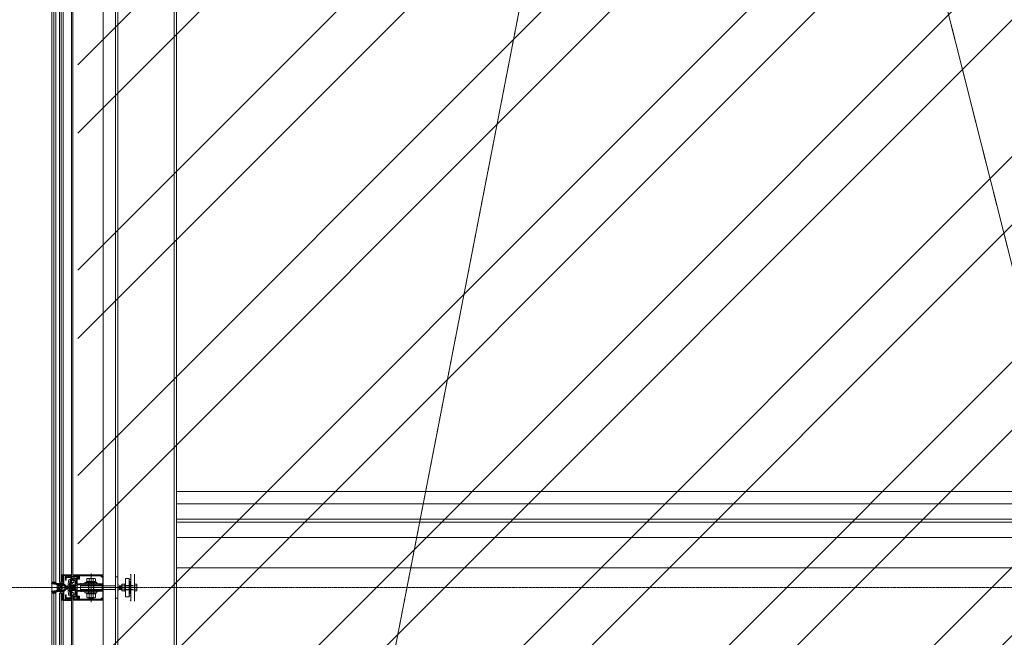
# Model space of a CAD drawing. Header units: inches. Extents: x -647532 to 3008597, y -136987 to 2557681.
# Tile 16 of 153: x 49931 to 53163, y 24399 to 26425. Entities that reach past the tile are written whole.
import ezdxf
from ezdxf import colors
from ezdxf.entities.mleader import LeaderData, LeaderLine
from ezdxf.enums import TextEntityAlignment as Align
from ezdxf.math import Vec2, Vec3

# ---------------------------------------------------------------- set-up
doc = ezdxf.new("R2010")
doc.units = ezdxf.units.IN
doc.header["$MEASUREMENT"] = 0
for name, pattern in [('a_base _85_a_base _85_WEST PTB LVL 2 - FACADE$0$DASHED', [0.75, 0.5, -0.25]), ('CENTER', [2, 1.25, -0.25, 0.25, -0.25]), ('DASHED2', [0.375, 0.25, -0.125])]:
    doc.linetypes.add(name, pattern=pattern)
for name, color, linetype, lineweight in [('ANNO-GRID', 8, 'DASHED2', 5), ('ELE', 8, 'Continuous', 5), ('FURN', 8, 'Continuous', 5), ('FURN-HATCH', 8, 'Continuous', 5), ('HAT', 8, 'Continuous', 5), ('YD-EXTERNAL 4', 8, 'Continuous', 5)]:
    doc.layers.add(name, color=color, linetype=linetype, lineweight=lineweight)
doc.layers.add('ARCH', color=8, linetype='Continuous')
doc.styles.add('ARIAL', font='arial.ttf')
doc.styles.add('GENERATED_STYLE_1', font='arial.ttf')
doc.styles.get("Standard").update_dxf_attribs({"font": 'arial.ttf'})

# ---------------------------------------------------------------- blocks, each defined once
blk = doc.blocks.new('_TagSlot')
at = {"color": 0, "linetype": 'ByBlock', "lineweight": -2, "transparency": 16777216}
for p, q in [((-4, 4), (4, 4)), ((-4, -4), (4, -4))]:
    blk.add_line(p, q, dxfattribs=at)
for centre, start, end in [((-4, 0), 90, 270), ((4, 0), 270, 90)]:
    blk.add_arc(centre, 4, start, end, dxfattribs=at)
at = {"layer": 'FURN', "color": 0, "transparency": 16777216, "style": 'ARIAL'}
blk.add_attdef('M-01', text='', height=2.5, dxfattribs=at).set_placement((0, -1.5), align=Align.CENTER)
blk = doc.blocks.new('_DotSmall')
at = {"color": 0, "linetype": 'ByBlock', "const_width": 0.5}
blk.add_lwpolyline([(-0.0625, 0, 1), (0.0625, 0, 1)], format="xyb", close=True, dxfattribs=at)
blk = doc.blocks.new('ARCH')
at = {"layer": 'HAT'}
h = blk.add_hatch(dxfattribs=at)
h.set_pattern_fill('ANSI32', color=256, scale=50)
h.set_pattern_definition([(45, (76894.55, 12639.06), (-336.7596, 336.7596), []), (45, (77119.05, 12639.06), (-336.7596, 336.7596), [])])
h.paths.add_polyline_path([(54520.606, 30779.057), (54520.606, 20892.366), (50121.851, 20892.366), (50121.851, 36450.363), (53690.606, 36450.363), (53690.606, 35062.363), (53955.606, 35062.363), (53955.606, 30779.057)])
at = {"layer": 'YD-EXTERNAL 4', "linetype": 'Continuous'}
for points in [[(50295.61, 24606.366), (50291.61, 24606.366), (50295.61, 24602.366)], [(50245.61, 24568.366), (50245.61, 24573.366), (50240.61, 24568.366)], [(50255.61, 24568.366), (50255.61, 24573.366), (50250.61, 24568.366)], [(50307.61, 24573.335), (50312.61, 24573.335), (50307.61, 24578.335)], [(50245.61, 24556.366), (50240.61, 24556.366), (50245.61, 24551.366)], [(50255.61, 24556.366), (50250.61, 24556.366), (50255.61, 24551.366)], [(50307.61, 24551.396), (50307.61, 24546.396), (50312.61, 24551.396)], [(50295.61, 24518.366), (50295.61, 24522.366), (50291.61, 24518.366)]]:
    blk.add_hatch(color=256, dxfattribs=at).paths.add_polyline_path(points)
at = {"layer": 'ANNO-GRID', "linetype": 'CENTER', "ltscale": 2}
blk.add_lwpolyline([(44334.09, 24562.363), (61496.404, 24562.363)], dxfattribs=at)
at = {"layer": 'ELE'}
blk.add_lwpolyline([(54520.606, 20892.366), (50036.85, 20892.366), (50036.85, 36450.363), (53755.606, 36450.363), (53892.246, 30924.451), (54520.606, 30940.236)], close=True, dxfattribs=at)
at = {"layer": 'YD-EXTERNAL 4', "linetype": 'a_base _85_a_base _85_WEST PTB LVL 2 - FACADE$0$DASHED'}
for p, q in [((50445.61, 20674.366), (53605.606, 36912.366)), ((50445.61, 36450.363), (54385.606, 20892.366))]:
    blk.add_line(p, q, dxfattribs=at)
at = {"layer": 'YD-EXTERNAL 4', "linetype": 'Continuous'}
for p, q in [((50073.611, 28519.866), (50073.611, 24604.366)), ((50101.61, 28520.366), (50101.61, 24604.366)), ((50105.61, 28520.866), (50105.61, 24603.866)), ((50205.61, 28520.866), (50205.61, 24603.866)), ((50253.61, 28452.366), (50253.61, 20674.366)), ((50437.61, 28452.366), (50437.61, 20674.366)), ((54255.606, 24877.215), (50445.606, 24877.215)), ((54255.606, 24837.215), (50445.606, 24837.215)), ((54255.606, 24787.215), (50445.606, 24787.215)), ((54255.606, 24777.215), (50445.606, 24777.215)), ((54255.606, 24727.215), (50445.606, 24727.215)), ((50082.11, 24604.366), (50082.161, 24604.366)), ((50099.111, 24598.116), (50084.111, 24602.116)), ((50099.111, 24602.116), (50084.111, 24598.116)), ((50100.959, 24595.842), (50101.611, 24596.04)), ((50100.959, 24595.842), (50101.611, 24596.04)), ((50100.971, 24597.885), (50101.611, 24597.691)), ((50101.611, 24597.691), (50102.769, 24597.34)), ((50101.611, 24597.691), (50102.769, 24597.34)), ((50101.611, 24596.04), (50102.769, 24596.391)), ((50105.611, 24603.866), (50205.61, 24603.866)), ((50165.61, 24609.037), (50165.61, 24514.423)), ((50251.61, 24597.366), (50245.61, 24597.366)), ((50295.61, 24518.366), (50295.61, 24606.366)), ((50307.61, 24518.366), (50307.61, 24606.366)), ((54255.606, 24627.215), (50445.606, 24627.215)), ((50036.85, 24580.366), (50042.85, 24580.366)), ((50043.61, 24580.366), (50049.61, 24580.366)), ((50061.61, 24580.366), (50073.61, 24580.366)), ((50073.61, 24580.366), (50067.61, 24586.866)), ((50073.61, 24586.866), (50067.61, 24580.366)), ((50086.897, 24563.217), (50087.269, 24566.648)), ((50088.511, 24567.763), (50090.641, 24567.763)), ((50090.641, 24567.763), (50090.641, 24556.968)), ((50091.682, 24564.461), (50090.641, 24565.469)), ((50091.682, 24564.461), (50092.203, 24565.095)), ((50091.682, 24564.461), (50114.206, 24564.461)), ((50091.682, 24564.461), (50091.682, 24560.27)), ((50092.203, 24565.095), (50092.724, 24559.622)), ((50093.049, 24564.461), (50093.117, 24565.109)), ((50093.117, 24565.109), (50093.631, 24559.622)), ((50093.956, 24564.461), (50094.024, 24565.109)), ((50094.024, 24565.109), (50094.538, 24559.622)), ((50094.641, 24569.866), (50096.141, 24571.366)), ((50094.641, 24569.866), (50096.141, 24571.366)), ((50094.641, 24565.152), (50094.641, 24569.866)), ((50094.641, 24565.366), (50095.641, 24564.366)), ((50094.863, 24564.461), (50094.931, 24565.109)), ((50094.931, 24565.109), (50095.445, 24559.622)), ((50095.641, 24560.366), (50095.641, 24564.366)), ((50095.641, 24560.366), (50095.641, 24564.366)), ((50095.771, 24564.461), (50095.838, 24565.109)), ((50095.838, 24565.109), (50096.352, 24559.622)), ((50096.635, 24564.461), (50096.702, 24565.109)), ((50096.702, 24565.109), (50097.217, 24559.622)), ((50097.542, 24564.461), (50097.61, 24565.109)), ((50097.61, 24568.366), (50097.61, 24565.366)), ((50097.61, 24565.109), (50098.124, 24559.622)), ((50098.449, 24564.461), (50098.517, 24565.109)), ((50098.517, 24565.109), (50099.031, 24559.622)), ((50107.11, 24568.366), (50098.61, 24568.366)), ((50099.356, 24564.461), (50099.424, 24565.109)), ((50099.424, 24565.109), (50099.938, 24559.622)), ((50099.61, 24563.366), (50101.61, 24563.366)), ((50099.61, 24563.366), (50101.61, 24563.366)), ((50099.967, 24587.296), (50101.611, 24588.223)), ((50099.967, 24587.296), (50101.611, 24588.223)), ((50100.264, 24564.461), (50100.331, 24565.109)), ((50100.331, 24565.109), (50100.845, 24559.622)), ((50100.735, 24586.008), (50101.611, 24586.513)), ((50100.735, 24586.008), (50101.611, 24586.513)), ((50100.959, 24594.889), (50101.611, 24594.691)), ((50100.959, 24594.889), (50101.611, 24594.691)), ((50100.959, 24592.842), (50101.611, 24593.04)), ((50100.959, 24592.842), (50101.611, 24593.04)), ((50100.959, 24591.889), (50101.611, 24591.698)), ((50100.959, 24591.889), (50101.611, 24591.698)), ((50101.171, 24564.461), (50101.238, 24565.109)), ((50101.238, 24565.109), (50101.753, 24559.622)), ((50101.61, 24563.366), (50101.61, 24565.366)), ((50101.611, 24594.691), (50102.769, 24594.34)), ((50101.611, 24593.04), (50102.769, 24593.391)), ((50101.611, 24593.04), (50102.769, 24593.391)), ((50101.611, 24591.698), (50103.402, 24591.174)), ((50101.611, 24588.223), (50103.612, 24589.351)), ((50101.611, 24586.513), (50103.861, 24587.812)), ((50109.111, 24578.953), (50101.611, 24578.953)), ((50101.611, 24578.953), (50101.661, 24578.953)), ((50102.078, 24564.461), (50102.145, 24565.109)), ((50102.145, 24565.109), (50102.66, 24559.622)), ((50102.61, 24565.366), (50102.61, 24563.366)), ((50102.61, 24563.366), (50104.61, 24563.366)), ((50102.985, 24564.461), (50103.052, 24565.109)), ((50103.052, 24565.109), (50103.567, 24559.622)), ((50103.892, 24564.461), (50103.96, 24565.109)), ((50103.96, 24565.109), (50104.474, 24559.622)), ((50104.61, 24563.366), (50104.61, 24565.366)), ((50104.611, 24585.866), (50104.611, 24587.379)), ((50104.611, 24585.866), (50108.611, 24585.866)), ((50104.799, 24564.461), (50104.867, 24565.109)), ((50104.867, 24565.109), (50105.381, 24559.622)), ((50105.61, 24565.366), (50105.61, 24563.366)), ((50105.61, 24563.366), (50106.61, 24563.366)), ((50105.706, 24564.461), (50105.774, 24565.109)), ((50105.774, 24565.109), (50106.288, 24559.622)), ((50106.614, 24564.461), (50106.681, 24565.109)), ((50106.681, 24565.109), (50107.195, 24559.622)), ((50107.111, 24593.366), (50107.111, 24591.366)), ((50107.521, 24564.461), (50107.588, 24565.109)), ((50107.588, 24565.109), (50108.103, 24559.622)), ((50114.11, 24569.366), (50108.11, 24569.366)), ((50108.428, 24564.461), (50108.495, 24565.109)), ((50108.495, 24565.109), (50109.01, 24559.622)), ((50108.611, 24595.366), (50108.611, 24594.866)), ((50108.611, 24589.366), (50108.611, 24589.866)), ((50108.611, 24585.866), (50108.611, 24586.866)), ((50109.111, 24586.866), (50109.111, 24578.953)), ((50109.335, 24564.461), (50109.402, 24565.109)), ((50109.402, 24565.109), (50109.917, 24559.622)), ((50109.611, 24595.366), (50109.611, 24594.866)), ((50109.611, 24589.366), (50109.611, 24589.866)), ((50109.611, 24585.866), (50109.611, 24586.866)), ((50110.242, 24564.461), (50110.31, 24565.109)), ((50110.31, 24565.109), (50110.824, 24559.622)), ((50111.111, 24593.366), (50111.111, 24591.366)), ((50111.149, 24564.461), (50111.217, 24565.109)), ((50111.217, 24565.109), (50111.731, 24559.622)), ((50111.311, 24564.099), (50113.848, 24564.099)), ((50112.903, 24571.366), (50113.261, 24571.008)), ((50112.903, 24571.366), (50113.261, 24571.008)), ((50113.261, 24571.008), (50113.261, 24571.008)), ((50113.261, 24571.008), (50113.261, 24571.008)), ((50113.561, 24571.365), (50113.661, 24571.365)), ((50113.61, 24572.073), (50113.965, 24571.718)), ((50113.61, 24572.073), (50113.965, 24571.718)), ((50113.611, 24571.415), (50113.611, 24571.315)), ((50113.611, 24571.415), (50113.611, 24571.315)), ((50115.669, 24562.366), (50113.848, 24564.099)), ((50115.669, 24562.366), (50114.206, 24564.461)), ((50115.61, 24589.616), (50116.61, 24589.616)), ((50115.61, 24570.866), (50115.61, 24585.866)), ((50115.61, 24585.866), (50116.61, 24585.866)), ((50116.61, 24585.866), (50116.61, 24589.616)), ((50117.626, 24592.866), (50118.611, 24592.866)), ((50119.611, 24593.866), (50118.611, 24592.866)), ((50130.61, 24568.366), (50245.61, 24568.366)), ((50130.61, 24568.366), (50130.61, 24556.366)), ((50153.004, 24592.366), (50151.754, 24591.116)), ((50151.754, 24591.116), (50151.754, 24582.366)), ((50178.217, 24592.366), (50153.004, 24592.366)), ((50156.61, 24579.866), (50156.61, 24544.866)), ((50157.61, 24579.866), (50157.61, 24544.866)), ((50158.682, 24591.116), (50158.682, 24582.366)), ((50172.539, 24591.116), (50172.539, 24582.366)), ((50173.61, 24579.866), (50173.61, 24544.866)), ((50174.61, 24579.866), (50174.61, 24544.866)), ((50178.217, 24592.366), (50179.467, 24591.116)), ((50179.467, 24591.116), (50179.467, 24582.366)), ((50202.11, 24570.366), (50205.61, 24570.366)), ((50202.11, 24570.366), (50202.11, 24554.366)), ((50205.61, 24554.366), (50205.61, 24570.366)), ((50257.61, 24567.116), (50258.86, 24568.366)), ((50257.61, 24567.116), (50257.61, 24557.616)), ((50266.11, 24568.366), (50258.86, 24568.366)), ((50260.36, 24556.366), (50260.36, 24568.366)), ((50262.11, 24556.366), (50262.11, 24568.366)), ((50263.86, 24556.366), (50263.86, 24568.366)), ((50267.36, 24573.335), (50266.11, 24572.085)), ((50266.11, 24552.646), (50266.11, 24572.085)), ((50267.36, 24573.335), (50274.86, 24573.335)), ((50267.36, 24567.85), (50274.86, 24567.85)), ((50274.86, 24573.335), (50276.11, 24572.085)), ((50305.11, 24569.366), (50276.11, 24569.366)), ((50305.11, 24568.366), (50276.11, 24568.366)), ((50295.61, 24535.366), (50290.61, 24589.366)), ((50295.61, 24589.366), (50290.61, 24535.366)), ((50314.36, 24573.335), (50307.61, 24573.335)), ((50314.36, 24567.85), (50307.61, 24567.85)), ((50314.36, 24573.335), (50315.61, 24572.085)), ((50315.61, 24552.646), (50315.61, 24572.085)), ((49984.049, 24562.366), (50245.61, 24562.366)), ((50073.61, 24537.866), (50067.61, 24544.366)), ((50073.61, 24544.366), (50067.61, 24537.866)), ((50086.897, 24563.217), (50088.761, 24563.217)), ((50087.269, 24558.084), (50086.897, 24561.515)), ((50086.897, 24561.515), (50088.761, 24561.515)), ((50088.511, 24556.968), (50090.641, 24556.968)), ((50088.761, 24563.217), (50088.761, 24561.515)), ((50091.682, 24560.27), (50090.641, 24559.263)), ((50091.682, 24560.27), (50114.206, 24560.27)), ((50092.724, 24559.622), (50092.79, 24560.27)), ((50093.631, 24559.622), (50093.697, 24560.27)), ((50094.538, 24559.622), (50094.604, 24560.27)), ((50094.641, 24559.366), (50095.641, 24560.366)), ((50094.641, 24559.366), (50095.641, 24560.366)), ((50094.641, 24554.866), (50094.641, 24559.366)), ((50094.641, 24554.866), (50096.141, 24553.366)), ((50094.641, 24554.866), (50096.141, 24553.366)), ((50095.445, 24559.622), (50095.511, 24560.27)), ((50096.352, 24559.622), (50096.418, 24560.27)), ((50097.217, 24559.622), (50097.283, 24560.27)), ((50097.61, 24559.366), (50097.61, 24556.366)), ((50098.124, 24559.622), (50098.19, 24560.27)), ((50098.61, 24556.366), (50107.11, 24556.366)), ((50099.031, 24559.622), (50099.097, 24560.27)), ((50101.61, 24561.366), (50099.61, 24561.366)), ((50099.938, 24559.622), (50100.004, 24560.27)), ((50099.967, 24537.435), (50101.611, 24536.509)), ((50099.967, 24537.435), (50101.611, 24536.509)), ((50100.735, 24538.724), (50101.611, 24538.218)), ((50100.735, 24538.724), (50101.611, 24538.218)), ((50100.845, 24559.622), (50100.911, 24560.27)), ((50100.959, 24532.842), (50101.611, 24533.033)), ((50100.959, 24532.842), (50101.611, 24533.033)), ((50100.959, 24531.889), (50101.611, 24531.691)), ((50100.959, 24531.889), (50101.611, 24531.691)), ((50101.61, 24559.366), (50101.61, 24561.366)), ((50109.111, 24545.778), (50101.611, 24545.778)), ((50101.611, 24538.218), (50103.861, 24536.919)), ((50101.611, 24538.218), (50103.861, 24536.919)), ((50101.611, 24536.509), (50103.612, 24535.38)), ((50101.611, 24533.033), (50103.402, 24533.557)), ((50101.611, 24531.691), (50102.769, 24531.34)), ((50101.611, 24531.691), (50102.769, 24531.34)), ((50101.753, 24559.622), (50101.818, 24560.27)), ((50104.61, 24561.366), (50102.61, 24561.366)), ((50102.61, 24561.366), (50102.61, 24559.366)), ((50102.66, 24559.622), (50102.725, 24560.27)), ((50103.567, 24559.622), (50103.633, 24560.27)), ((50104.474, 24559.622), (50104.54, 24560.27)), ((50104.61, 24559.366), (50104.61, 24561.366)), ((50104.611, 24538.866), (50108.611, 24538.866)), ((50104.611, 24538.866), (50104.611, 24537.352)), ((50105.381, 24559.622), (50105.447, 24560.27)), ((50105.61, 24561.366), (50105.61, 24559.366)), ((50106.61, 24561.366), (50105.61, 24561.366)), ((50106.288, 24559.622), (50106.354, 24560.27)), ((50107.111, 24531.366), (50107.111, 24533.366)), ((50107.195, 24559.622), (50107.261, 24560.27)), ((50108.103, 24559.622), (50108.168, 24560.27)), ((50108.11, 24555.366), (50114.11, 24555.366)), ((50108.611, 24538.866), (50108.611, 24537.866)), ((50108.611, 24534.866), (50108.611, 24535.366)), ((50109.01, 24559.622), (50109.075, 24560.27)), ((50109.111, 24537.866), (50109.111, 24545.778)), ((50109.611, 24538.866), (50109.611, 24537.866)), ((50109.917, 24559.622), (50109.983, 24560.27)), ((50110.824, 24559.622), (50110.89, 24560.27)), ((50111.636, 24560.632), (50114.454, 24560.632)), ((50111.731, 24559.622), (50111.797, 24560.27)), ((50112.903, 24553.366), (50113.261, 24553.723)), ((50112.903, 24553.366), (50113.261, 24553.723)), ((50113.261, 24553.723), (50113.261, 24553.723)), ((50113.261, 24553.723), (50113.261, 24553.723)), ((50113.561, 24553.366), (50113.661, 24553.366)), ((50113.61, 24552.658), (50113.965, 24553.014)), ((50113.61, 24552.658), (50113.965, 24553.014)), ((50113.611, 24553.316), (50113.611, 24553.416)), ((50113.611, 24553.316), (50113.611, 24553.416)), ((50115.669, 24562.366), (50114.206, 24560.27)), ((50130.61, 24556.366), (50245.61, 24556.366)), ((50153.004, 24542.366), (50151.754, 24541.116)), ((50151.754, 24530.616), (50151.754, 24541.116)), ((50158.682, 24530.616), (50158.682, 24541.116)), ((50172.539, 24530.616), (50172.539, 24541.116)), ((50178.217, 24542.366), (50179.467, 24541.116)), ((50179.467, 24530.616), (50179.467, 24541.116)), ((50202.11, 24554.366), (50205.61, 24554.366)), ((50258.86, 24556.366), (50257.61, 24557.616)), ((50266.11, 24556.366), (50258.86, 24556.366)), ((50316.162, 24562.366), (50258.911, 24562.366)), ((50267.36, 24551.396), (50266.11, 24552.646)), ((50267.36, 24556.881), (50274.86, 24556.881)), ((50267.36, 24551.396), (50274.86, 24551.396)), ((50274.86, 24551.396), (50276.11, 24552.646)), ((50305.11, 24556.366), (50276.11, 24556.366)), ((50305.11, 24555.366), (50276.11, 24555.366)), ((50314.36, 24556.881), (50307.61, 24556.881)), ((50314.36, 24551.396), (50307.61, 24551.396)), ((50314.36, 24551.396), (50315.61, 24552.646)), ((50073.611, 24519.866), (50073.611, 20674.366)), ((50099.111, 24526.616), (50084.111, 24522.616)), ((50099.111, 24522.616), (50084.111, 24526.616)), ((50100.959, 24529.842), (50101.611, 24530.04)), ((50100.959, 24529.842), (50101.611, 24530.04)), ((50100.959, 24528.889), (50101.611, 24528.691)), ((50100.959, 24528.889), (50101.611, 24528.691)), ((50100.971, 24526.846), (50101.611, 24527.04)), ((50100.971, 24526.846), (50101.611, 24527.04)), ((50101.61, 24520.366), (50101.61, 20674.366)), ((50101.611, 24530.04), (50102.769, 24530.391)), ((50101.611, 24530.04), (50102.769, 24530.391)), ((50101.611, 24528.691), (50102.769, 24528.34)), ((50101.611, 24528.691), (50102.769, 24528.34)), ((50101.611, 24527.04), (50102.769, 24527.391)), ((50105.61, 24520.866), (50105.61, 20674.366)), ((50105.61, 24520.866), (50205.61, 24520.866)), ((50108.611, 24529.366), (50108.611, 24529.866)), ((50109.611, 24529.366), (50109.611, 24529.866)), ((50153.004, 24529.366), (50151.754, 24530.616)), ((50178.217, 24529.366), (50153.004, 24529.366)), ((50157.61, 24529.366), (50157.61, 24528.616)), ((50173.61, 24528.866), (50157.61, 24528.866)), ((50158.86, 24527.366), (50157.61, 24528.616)), ((50172.36, 24527.366), (50158.86, 24527.366)), ((50173.61, 24528.616), (50172.36, 24527.366)), ((50173.61, 24529.366), (50173.61, 24528.616)), ((50178.217, 24529.366), (50179.467, 24530.616)), ((50200.317, 24523.908), (50200.367, 24523.908)), ((50205.61, 24520.866), (50205.61, 20674.366)), ((50251.61, 24527.366), (50245.61, 24527.366))]:
    blk.add_line(p, q, dxfattribs=at)
at = {"layer": 'YD-EXTERNAL 4', "linetype": 'Continuous', "flags": 128}
for points in [[(50036.85, 24580.366), (50036.85, 28544.366), (50042.85, 28544.366), (50042.85, 24580.366)], [(50043.61, 24580.366), (50043.61, 28544.366), (50049.61, 28544.366), (50049.61, 24580.366)], [(50061.61, 24580.366), (50061.61, 28544.366), (50073.61, 28544.366)], [(50067.61, 28544.366), (50067.61, 24580.366)], [(50245.61, 20674.366), (50245.61, 28450.366), (50445.61, 28450.366), (50445.61, 20674.366)], [(50101.11, 24598.866), (50101.611, 24598.866)], [(50073.61, 24586.866), (50067.61, 24586.866)], [(50096.141, 24571.366), (50112.903, 24571.366)], [(50180.61, 24579.366), (50180.61, 24582.366), (50150.61, 24582.366), (50150.61, 24579.366)], [(50278.61, 24550.366), (50276.11, 24550.366), (50276.11, 24574.366), (50278.61, 24574.366)], [(50295.61, 24589.366), (50290.61, 24589.366)], [(50036.85, 20674.366), (50036.85, 24544.366), (50042.85, 24544.366), (50042.85, 20674.366)], [(50043.61, 20674.366), (50043.61, 24544.366), (50049.61, 24544.366), (50049.61, 20674.366)], [(50061.61, 20674.366), (50061.61, 24544.366), (50073.61, 24544.366)], [(50067.61, 24544.366), (50067.61, 20674.366)], [(50073.61, 24537.866), (50067.61, 24537.866)], [(50112.903, 24553.366), (50096.141, 24553.366)], [(50180.61, 24545.366), (50180.61, 24542.366), (50150.61, 24542.366), (50150.61, 24545.366)], [(50290.61, 24535.366), (50295.61, 24535.366)], [(50101.11, 24525.866), (50101.611, 24525.866)]]:
    blk.add_lwpolyline(points, dxfattribs=at)
for points in [[(50073.61, 24580.366), (50073.61, 24590.866), (50074.11, 24591.366), (50073.61, 24591.866), (50073.61, 24604.366), (50101.61, 24604.366), (50101.61, 24578.366), (50097.61, 24578.366), (50097.61, 24580.366), (50098.61, 24580.366), (50098.61, 24594.866, 0.41421356), (50097.61, 24595.866), (50084.61, 24595.866, 0.41421356), (50083.61, 24594.866), (50083.61, 24586.666, -0.41421356), (50083.31, 24586.366), (50081.91, 24586.366, -0.41421356), (50081.61, 24586.666), (50081.61, 24602.066, 0.41421356), (50081.31, 24602.366), (50076.41, 24602.366, 0.41421356), (50076.11, 24602.066), (50076.11, 24575.366, -0.41421356), (50073.11, 24572.366), (50051.3, 24572.366), (50035.85, 24574.366), (50035.85, 24575.366), (50048.801, 24575.366, 0.41421356), (50049.301, 24575.866), (50049.301, 24576.466, -0.41421356), (50049.601, 24576.766), (50051.605, 24576.766, -0.89011384), (50051.301, 24575.566), (50050.801, 24575.566, 0.41421356), (50050.501, 24575.266), (50050.501, 24574.666, 0.41421356), (50050.801, 24574.366), (50065.751, 24574.366, 0.41421356), (50066.051, 24574.666), (50066.051, 24575.266, 0.41421356), (50065.751, 24575.566), (50065.101, 24575.566, -0.91818201), (50065.101, 24576.766), (50066.951, 24576.766, -0.41421356), (50067.251, 24576.466), (50067.251, 24575.866, 0.41421356), (50067.751, 24575.366), (50073.61, 24575.366), (50073.61, 24579.366), (50072.61, 24579.366), (50072.61, 24580.366)], [(50097.61, 24568.366), (50114.61, 24568.366, 0.41421356), (50116.61, 24570.366), (50116.61, 24589.566, 0.41421356), (50116.31, 24589.866), (50115.611, 24589.866, -1.93195375), (50117.496, 24592.532, 0.31783724), (50118.439, 24591.866), (50122.61, 24591.866, 0.41421356), (50123.11, 24592.366), (50123.11, 24598.716, 0.41421356), (50122.81, 24599.016), (50121.11, 24599.016), (50121.11, 24600.016), (50123.61, 24600.016, -0.41421356), (50124.61, 24599.016), (50124.61, 24594.518, 0.1316525), (50124.677, 24594.268), (50125.682, 24592.528, -0.41421356), (50125.499, 24591.845), (50124.85, 24591.471, 0.29898201), (50124.604, 24590.98, -0.44827957), (50123.61, 24589.866), (50120.61, 24589.866, 0.41421356), (50119.61, 24588.866), (50119.61, 24576.366, 0.41421356), (50121.61, 24574.366), (50129.61, 24574.366), (50130.61, 24575.366), (50131.61, 24574.366), (50132.61, 24575.366), (50133.61, 24574.366), (50134.61, 24575.366), (50135.61, 24574.366), (50136.61, 24575.366), (50137.61, 24574.366), (50138.61, 24575.366), (50139.61, 24574.366), (50140.61, 24575.366), (50141.61, 24574.366), (50142.61, 24575.366), (50143.61, 24574.366), (50144.61, 24575.366), (50145.61, 24574.366), (50146.61, 24575.366)], [(50101.111, 24598.866, 0.86796396), (50100.971, 24597.885)], [(50101.611, 24598.866), (50108.611, 24598.866), (50108.611, 24597.866, 1), (50109.611, 24597.866), (50109.611, 24598.866), (50120.611, 24598.866), (50120.611, 24597.366), (50119.611, 24596.366), (50119.611, 24593.866)], [(50182.61, 24575.366), (50183.61, 24574.366), (50184.61, 24575.366), (50185.61, 24574.366), (50186.61, 24575.366), (50187.61, 24574.366), (50188.61, 24575.366), (50189.61, 24574.366), (50190.61, 24575.366), (50191.61, 24574.366), (50203.11, 24574.366, 0.41421356), (50204.11, 24575.366), (50204.11, 24598.016, 0.41421356), (50203.61, 24598.516), (50200.356, 24598.516, -1), (50200.356, 24600.016), (50204.11, 24600.016), (50204.11, 24602.366), (50205.61, 24602.366), (50205.61, 24522.366), (50204.11, 24522.366), (50204.11, 24524.716), (50200.356, 24524.716, -1), (50200.356, 24526.216), (50203.61, 24526.216, 0.41421356), (50204.11, 24526.716), (50204.11, 24549.366, 0.41421356), (50203.11, 24550.366), (50191.61, 24550.366), (50190.61, 24549.366), (50189.61, 24550.366), (50188.61, 24549.366), (50187.61, 24550.366), (50186.61, 24549.366), (50185.61, 24550.366), (50184.61, 24549.366), (50183.61, 24550.366), (50182.61, 24549.366)], [(50044.711, 24580.366, 1), (50044.711, 24575.366)], [(50047.211, 24575.366, 1), (50047.211, 24580.366)], [(50089.141, 24562.366), (50088.641, 24562.866), (50088.641, 24564.866, 0.41421356), (50087.641, 24565.866), (50083.841, 24565.866), (50083.841, 24564.366), (50083.641, 24564.366, -0.41421356), (50082.641, 24565.366), (50082.641, 24567.366), (50090.141, 24567.366, 0.41421356), (50090.641, 24567.866), (50090.641, 24570.866), (50091.483, 24586.032, -0.39805027), (50094.478, 24588.866), (50096.641, 24588.866, -1), (50096.641, 24584.866), (50095.897, 24584.866, 0.39805027), (50095.398, 24584.393), (50094.645, 24570.838, 0.01387552), (50094.641, 24570.671), (50094.641, 24553.366), (50090.641, 24553.366), (50090.641, 24556.866, 0.41421356)], [(50089.141, 24562.366), (50088.641, 24561.866), (50088.641, 24559.866, -0.41421356), (50087.641, 24558.866), (50083.841, 24558.866), (50083.841, 24560.366), (50083.641, 24560.366, 0.41421356), (50082.641, 24559.366), (50082.641, 24557.366), (50090.141, 24557.366, -0.41421356), (50090.641, 24556.866), (50090.641, 24553.866), (50091.483, 24538.699, 0.39805027), (50094.478, 24535.866), (50096.641, 24535.866, 1), (50096.641, 24539.866), (50095.897, 24539.866, -0.39805027), (50095.398, 24540.338), (50094.645, 24553.893, -0.01387552), (50094.641, 24554.06), (50094.641, 24571.366), (50090.641, 24571.366), (50090.641, 24567.866, -0.41421356)], [(50097.61, 24558.616, -0.41421356), (50098.11, 24559.116), (50099.51, 24559.116), (50099.886, 24559.766), (50101.022, 24559.766), (50101.31, 24559.266), (50101.599, 24559.766), (50102.822, 24559.766), (50103.11, 24559.266), (50103.399, 24559.766), (50104.622, 24559.766), (50104.91, 24559.266), (50105.199, 24559.766), (50106.422, 24559.766), (50106.71, 24559.266), (50106.999, 24559.766), (50108.222, 24559.766), (50108.51, 24559.266), (50108.799, 24559.766), (50110.022, 24559.766), (50110.31, 24559.266), (50110.599, 24559.766), (50111.822, 24559.766), (50112.11, 24559.266), (50112.399, 24559.766), (50113.622, 24559.766), (50113.91, 24559.266), (50114.203, 24559.773, 0.96355942), (50114.011, 24564.966), (50113.299, 24564.966), (50113.01, 24565.466), (50112.722, 24564.966), (50111.499, 24564.966), (50111.21, 24565.466), (50110.922, 24564.966), (50109.699, 24564.966), (50109.41, 24565.466), (50109.122, 24564.966), (50107.899, 24564.966), (50107.61, 24565.466), (50107.322, 24564.966), (50106.099, 24564.966), (50105.81, 24565.466), (50105.522, 24564.966), (50104.299, 24564.966), (50104.01, 24565.466), (50103.722, 24564.966), (50102.499, 24564.966), (50102.21, 24565.466), (50101.922, 24564.966), (50100.699, 24564.966), (50100.41, 24565.466), (50100.122, 24564.966), (50098.986, 24564.966), (50098.61, 24565.616), (50098.11, 24565.616, -0.41421356), (50097.61, 24566.116)], [(50109.611, 24585.866), (50111.611, 24585.866, -0.41421356), (50113.61, 24583.866), (50113.61, 24572.073)], [(50073.61, 24544.366), (50073.61, 24533.866), (50074.11, 24533.366), (50073.61, 24532.866), (50073.61, 24520.366), (50101.61, 24520.366), (50101.61, 24546.366), (50097.61, 24546.366), (50097.61, 24544.366), (50098.61, 24544.366), (50098.61, 24529.866, -0.41421356), (50097.61, 24528.866), (50084.61, 24528.866, -0.41421356), (50083.61, 24529.866), (50083.61, 24538.066, 0.41421356), (50083.31, 24538.366), (50081.91, 24538.366, 0.41421356), (50081.61, 24538.066), (50081.61, 24522.666, -0.41421356), (50081.31, 24522.366), (50076.41, 24522.366, -0.41421356), (50076.11, 24522.666), (50076.11, 24549.366, 0.41421356), (50073.11, 24552.366), (50051.3, 24552.366), (50035.85, 24550.366), (50035.85, 24549.366), (50048.801, 24549.366, -0.41421356), (50049.301, 24548.866), (50049.301, 24548.266, 0.41421356), (50049.601, 24547.966), (50051.605, 24547.966, 0.89011384), (50051.301, 24549.166), (50050.801, 24549.166, -0.41421356), (50050.501, 24549.466), (50050.501, 24550.066, -0.41421356), (50050.801, 24550.366), (50065.751, 24550.366, -0.41421356), (50066.051, 24550.066), (50066.051, 24549.466, -0.41421356), (50065.751, 24549.166), (50065.101, 24549.166, 0.91818201), (50065.101, 24547.966), (50066.951, 24547.966, 0.41421356), (50067.251, 24548.266), (50067.251, 24548.866, -0.41421356), (50067.751, 24549.366), (50073.61, 24549.366), (50073.61, 24545.366), (50072.61, 24545.366), (50072.61, 24544.366)], [(50044.711, 24544.366, -1), (50044.711, 24549.366)], [(50047.211, 24549.366, -1), (50047.211, 24544.366)], [(50146.61, 24549.366), (50145.61, 24550.366), (50144.61, 24549.366), (50143.61, 24550.366), (50142.61, 24549.366), (50141.61, 24550.366), (50140.61, 24549.366), (50139.61, 24550.366), (50138.61, 24549.366), (50137.61, 24550.366), (50136.61, 24549.366), (50135.61, 24550.366), (50134.61, 24549.366), (50133.61, 24550.366), (50132.61, 24549.366), (50131.61, 24550.366), (50130.61, 24549.366), (50129.61, 24550.366), (50121.61, 24550.366, 0.41421356), (50119.61, 24548.366), (50119.61, 24535.866, 0.41421356), (50120.61, 24534.866), (50123.61, 24534.866, -0.44827957), (50124.604, 24533.751, 0.29898201), (50124.85, 24533.261), (50125.499, 24532.886, -0.41421356), (50125.682, 24532.203), (50124.677, 24530.463, 0.1316525), (50124.61, 24530.213), (50124.61, 24525.716, -0.41421356), (50123.61, 24524.716), (50121.11, 24524.716), (50121.11, 24525.716), (50122.81, 24525.716, 0.41421356), (50123.11, 24526.016), (50123.11, 24532.366, 0.41421356), (50122.61, 24532.866), (50118.439, 24532.866, 0.31783724), (50117.496, 24532.199, -1.93195375), (50115.611, 24534.866), (50116.31, 24534.866, 0.41421356), (50116.61, 24535.166), (50116.61, 24554.366, 0.41421356), (50114.61, 24556.366), (50097.61, 24556.366)], [(50101.611, 24525.866), (50108.611, 24525.866), (50108.611, 24526.866, -1), (50109.611, 24526.866), (50109.611, 24525.866), (50120.611, 24525.866), (50120.611, 24527.366), (50119.611, 24528.366), (50119.611, 24530.866), (50118.611, 24531.866), (50117.626, 24531.866, -1.7968705), (50115.61, 24535.116), (50116.61, 24535.116), (50116.61, 24538.866), (50115.61, 24538.866), (50115.61, 24553.866)], [(50109.611, 24538.866), (50111.611, 24538.866, 0.41421356), (50113.61, 24540.866), (50113.61, 24552.658)], [(50109.611, 24529.866, 0.41421356), (50111.111, 24531.366), (50111.111, 24533.366, 0.41421356), (50109.611, 24534.866), (50109.611, 24535.366)], [(50101.111, 24525.866, -0.86796396), (50100.971, 24526.846)]]:
    blk.add_lwpolyline(points, format="xyb", dxfattribs=at)
for points in [[(50099.61, 24602.366), (50083.61, 24602.366), (50083.61, 24597.866), (50099.61, 24597.866)], [(50084.111, 24602.116), (50099.111, 24602.116), (50099.111, 24598.116), (50084.111, 24598.116)], [(50065.777, 24574.566), (50065.777, 24575.566), (50050.827, 24575.566), (50050.827, 24574.566)], [(50184.61, 24579.366), (50184.61, 24575.366), (50182.61, 24575.366), (50181.61, 24574.366), (50180.61, 24575.366), (50179.61, 24574.366), (50178.61, 24575.366), (50177.61, 24574.366), (50176.61, 24575.366), (50175.61, 24574.366), (50174.61, 24575.366), (50173.61, 24574.366), (50172.61, 24575.366), (50171.61, 24574.366), (50170.61, 24575.366), (50169.61, 24574.366), (50168.61, 24575.366), (50167.61, 24574.366), (50166.61, 24575.366), (50165.61, 24574.366), (50164.61, 24575.366), (50163.61, 24574.366), (50162.61, 24575.366), (50161.61, 24574.366), (50160.61, 24575.366), (50159.61, 24574.366), (50158.61, 24575.366), (50157.61, 24574.366), (50156.61, 24575.366), (50155.61, 24574.366), (50154.61, 24575.366), (50153.61, 24574.366), (50152.61, 24575.366), (50151.61, 24574.366), (50150.61, 24575.366), (50149.61, 24574.366), (50148.61, 24575.366), (50147.61, 24574.366), (50146.61, 24575.366), (50144.61, 24575.366), (50144.61, 24579.366)], [(50290.61, 24592.366), (50290.61, 24532.366), (50278.61, 24532.366), (50278.61, 24592.366)], [(50065.777, 24550.166), (50065.777, 24549.166), (50050.827, 24549.166), (50050.827, 24550.166)], [(50184.61, 24545.366), (50184.61, 24549.366), (50182.61, 24549.366), (50181.61, 24550.366), (50180.61, 24549.366), (50179.61, 24550.366), (50178.61, 24549.366), (50177.61, 24550.366), (50176.61, 24549.366), (50175.61, 24550.366), (50174.61, 24549.366), (50173.61, 24550.366), (50172.61, 24549.366), (50171.61, 24550.366), (50170.61, 24549.366), (50169.61, 24550.366), (50168.61, 24549.366), (50167.61, 24550.366), (50166.61, 24549.366), (50165.61, 24550.366), (50164.61, 24549.366), (50163.61, 24550.366), (50162.61, 24549.366), (50161.61, 24550.366), (50160.61, 24549.366), (50159.61, 24550.366), (50158.61, 24549.366), (50157.61, 24550.366), (50156.61, 24549.366), (50155.61, 24550.366), (50154.61, 24549.366), (50153.61, 24550.366), (50152.61, 24549.366), (50151.61, 24550.366), (50150.61, 24549.366), (50149.61, 24550.366), (50148.61, 24549.366), (50147.61, 24550.366), (50146.61, 24549.366), (50144.61, 24549.366), (50144.61, 24545.366)], [(50099.61, 24522.366), (50083.61, 24522.366), (50083.61, 24526.866), (50099.61, 24526.866)], [(50084.111, 24522.616), (50099.111, 24522.616), (50099.111, 24526.616), (50084.111, 24526.616)]]:
    blk.add_lwpolyline(points, close=True, dxfattribs=at)
for points in [[(50198.106, 24600.066, 0.41421356), (50197.606, 24600.566), (50127.611, 24600.566, 0.41421356), (50127.311, 24600.266), (50127.311, 24590.166, -0.41421357), (50127.011, 24589.866), (50126.072, 24589.866, -0.26794918), (50125.812, 24590.016), (50125.177, 24591.116, -0.41421357), (50125.36, 24591.799), (50125.861, 24592.088, 0.2679492), (50126.111, 24592.521), (50126.111, 24600.266, 0.41421356), (50125.811, 24600.566), (50105.611, 24600.566), (50105.611, 24602.366), (50203.61, 24602.366), (50203.61, 24600.766), (50200.317, 24600.223, 0.86286965), (50200.606, 24598.266, -1), (50200.606, 24596.766, -0.41421356), (50198.106, 24599.266)], [(50085.295, 24561.366), (50082.144, 24560.812, 0.52056705), (50081.798, 24560.069), (50082.415, 24559), (50082.415, 24555.866), (50077.415, 24550.866), (50076.915, 24550.866), (50078.359, 24553.366), (50079.331, 24554.338, 1), (50078.977, 24554.691), (50077.652, 24553.366), (50073.266, 24553.366), (50072.256, 24551.616, -0.57735027), (50067.926, 24551.616), (50066.915, 24553.366), (50064.415, 24550.866), (50063.915, 24550.866), (50065.359, 24553.366), (50061.715, 24553.366), (50059.215, 24550.866), (50058.915, 24550.866), (50060.07, 24552.866), (50055.917, 24552.866), (50055.917, 24549.866), (50055.417, 24549.866), (50054.417, 24554.866), (50054.417, 24560.966), (50055.817, 24562.366), (50054.417, 24563.766), (50054.417, 24569.866), (50055.417, 24574.866), (50055.917, 24574.866), (50055.917, 24571.866), (50060.07, 24571.866), (50058.915, 24573.866), (50059.215, 24573.866), (50061.715, 24571.366), (50065.359, 24571.366), (50063.915, 24573.866), (50064.415, 24573.866), (50066.915, 24571.366), (50067.926, 24573.116, -0.57735027), (50072.256, 24573.116), (50073.266, 24571.366), (50077.652, 24571.366), (50078.977, 24570.04, 1), (50079.331, 24570.393), (50078.359, 24571.366), (50076.915, 24573.866), (50077.415, 24573.866), (50082.415, 24568.866), (50082.415, 24565.732), (50081.798, 24564.662, 0.52056705), (50082.144, 24563.92), (50085.295, 24563.366), (50084.015, 24565.566), (50084.625, 24565.566), (50087.472, 24562.719, -0.41421356), (50087.472, 24562.012), (50084.625, 24559.166), (50084.015, 24559.166)], [(50056.09, 24569.116), (50058.688, 24564.616, 0.26794919), (50060.853, 24563.366), (50061.43, 24563.366, 0.57735027), (50062.729, 24565.616), (50061.43, 24567.866, 0.26794919), (50057.966, 24569.866), (50056.523, 24569.866, 0.57735027)], [(50064.866, 24564.616, 0.26794919), (50067.031, 24563.366), (50069.34, 24563.366, 0.57735027), (50069.773, 24564.116), (50067.464, 24568.116, 0.26794919), (50065.299, 24569.366), (50062.989, 24569.366, 0.57735027), (50062.556, 24568.616)], [(50069.225, 24572.366), (50068.416, 24570.966, 0.26794919), (50068.416, 24568.466), (50070.639, 24564.616, 0.26794919), (50072.804, 24563.366), (50076.101, 24563.366, 0.99462506), (50076.725, 24569.366), (50074.132, 24569.366, -0.26794919), (50071.967, 24570.616), (50070.957, 24572.366, 0.57735027)], [(50119.61, 24554.366), (50119.61, 24570.366, -0.41421356), (50120.61, 24571.366), (50201.61, 24571.366, -0.41421356), (50202.61, 24570.366), (50202.61, 24554.366, -0.41421356), (50201.61, 24553.366), (50120.61, 24553.366, -0.41421356)], [(50056.09, 24555.616), (50058.688, 24560.116, -0.26794919), (50060.853, 24561.366), (50061.43, 24561.366, -0.57735027), (50062.729, 24559.116), (50061.43, 24556.866, -0.26794919), (50057.966, 24554.866), (50056.523, 24554.866, -0.57735027)], [(50064.462, 24560.116, -0.26794919), (50066.627, 24561.366), (50068.936, 24561.366, -0.57735027), (50069.369, 24560.616), (50067.06, 24556.616, -0.26794919), (50064.895, 24555.366), (50062.585, 24555.366, -0.57735027), (50062.152, 24556.116)], [(50068.214, 24554.116), (50069.225, 24552.366, 0.57735027), (50070.957, 24552.366), (50071.967, 24554.116, -0.26794919), (50074.132, 24555.366), (50076.725, 24555.366, 0.99462506), (50076.101, 24561.366), (50072.4, 24561.366, 0.26794919), (50070.235, 24560.116), (50068.214, 24556.616, 0.26794919)], [(50198.106, 24524.666, -0.41421356), (50197.606, 24524.166), (50127.611, 24524.166, -0.41421356), (50127.311, 24524.466), (50127.311, 24534.566, 0.41421357), (50127.011, 24534.866), (50126.072, 24534.866, 0.26794918), (50125.812, 24534.716), (50125.177, 24533.616, 0.41421357), (50125.36, 24532.933), (50125.861, 24532.643, -0.2679492), (50126.111, 24532.21), (50126.111, 24524.466, -0.41421356), (50125.811, 24524.166), (50105.611, 24524.166), (50105.611, 24522.366), (50203.61, 24522.366), (50203.61, 24523.966), (50200.317, 24524.508, -0.86286965), (50200.606, 24526.466, 1), (50200.606, 24527.966, 0.41421356), (50198.106, 24525.466)]]:
    blk.add_lwpolyline(points, format="xyb", close=True, dxfattribs=at)
at = {"layer": 'YD-EXTERNAL 4', "linetype": 'Continuous'}
for centre in [(50042.881, 24577.719), (50044.149, 24579.472), (50044.995, 24577.054), (50046.264, 24578.717), (50047.17, 24576.207), (50047.985, 24578.898), (50042.881, 24547.012), (50044.149, 24545.259), (50044.995, 24547.677), (50046.264, 24546.015), (50047.17, 24548.524), (50047.985, 24545.833)]:
    blk.add_circle(centre, 0.453, dxfattribs=at)
for centre, radius, start, end in [((50070.61, 24614.27), 10.349, 253.148259, 286.851741), ((50070.61, 24612.77), 10.349, 253.148259, 286.851741), ((50070.61, 24611.27), 10.349, 253.148259, 286.851741), ((50070.61, 24609.77), 10.349, 253.148259, 286.851741), ((50070.61, 24608.27), 10.349, 253.148259, 286.851741), ((50070.61, 24606.77), 10.349, 253.148259, 286.851741), ((50101.111, 24595.366), 0.5, 107.589754, 252.410246), ((50102.611, 24596.866), 0.5, 288.43495, 71.56505), ((50109.111, 24595.366), 0.5, 0, 180), ((50028.814, 24579.373), 8.097, 330.337711, 7.042424), ((50024.629, 24577.866), 12.556, 348.514847, 11.485153), ((50025.629, 24577.866), 12.556, 348.514847, 11.485153), ((50026.629, 24577.866), 12.556, 348.514847, 11.485153), ((50027.629, 24577.866), 12.556, 348.514847, 11.485153), ((50028.629, 24577.866), 12.556, 348.514847, 11.485153), ((50029.629, 24577.866), 12.556, 348.514847, 11.485153), ((50031.577, 24577.866), 12.556, 348.514847, 348.899429), ((50070.61, 24605.27), 10.349, 253.148259, 286.851741), ((50070.61, 24603.77), 10.349, 253.148259, 286.851741), ((50070.61, 24602.27), 10.349, 253.148259, 286.851741), ((50070.61, 24600.77), 10.349, 253.148259, 286.851741), ((50070.61, 24599.27), 10.349, 253.148259, 286.851741), ((50070.61, 24597.77), 10.349, 253.148259, 286.851741), ((50088.511, 24566.513), 1.25, 90, 173.822622), ((50097.959, 24575.75), 0.848, 337.91252, 225.224551), ((50098.777, 24576.292), 1.82, 208.063117, 312.277409), ((50098.11, 24568.366), 0.5, 359.994289, 180), ((50099.61, 24565.366), 2, 180, 270), ((50100.07, 24576.99), 2.046, 229.629369, 268.070088), ((50100.36, 24586.657), 0.75, 120, 300), ((50101.111, 24592.366), 0.5, 107.589754, 252.410246), ((50102.11, 24565.366), 0.5, 0, 180), ((50102.786, 24576.34), 0.848, 106.558125, 353.870156), ((50103.251, 24575.476), 1.82, 19.505267, 123.719559), ((50102.611, 24593.866), 0.5, 288.434949, 71.565051), ((50103.112, 24590.217), 1, 300, 73.118706), ((50104.061, 24574.249), 2.046, 63.712588, 102.153307), ((50104.111, 24587.379), 0.5, 0, 120), ((50105.11, 24565.366), 0.5, 0, 180), ((50106.61, 24562.366), 1, 270, 90), ((50108.11, 24568.366), 1, 90, 180), ((50108.611, 24593.366), 1.5, 90, 180), ((50108.611, 24591.366), 1.5, 180, 270), ((50109.111, 24589.366), 0.5, 180, 0), ((50109.111, 24586.866), 0.5, 0, 180), ((50109.611, 24593.366), 1.5, 0, 90), ((50109.611, 24591.366), 1.5, 270, 0), ((50113.611, 24571.365), 0.5, 225.526713, 45.156558), ((50113.611, 24571.365), 0.5, 225.526713, 45.156558), ((50115.61, 24591.866), 2.25, 26.387799, 270), ((50114.11, 24570.866), 1.5, 270, 0), ((50155.218, 24586.941), 5.425, 50.31666, 129.68334), ((50165.61, 24572.541), 19.825, 69.545221, 110.454779), ((50176.003, 24586.941), 5.425, 50.31666, 129.68334), ((50269.744, 24570.593), 3.633, 130.992733, 229.007267), ((50278.769, 24562.366), 12.658, 154.322973, 205.677027), ((50272.477, 24570.593), 3.633, 310.992733, 49.007267), ((50263.452, 24562.366), 12.658, 334.322973, 25.677027), ((50311.977, 24570.593), 3.633, 310.992733, 49.007267), ((50302.952, 24562.366), 12.658, 334.322973, 25.677027), ((50028.814, 24545.358), 8.097, 352.957576, 29.662289), ((50024.629, 24546.866), 12.556, 348.514847, 11.485153), ((50025.629, 24546.866), 12.556, 348.514847, 11.485153), ((50026.629, 24546.866), 12.556, 348.514847, 11.485153), ((50027.629, 24546.866), 12.556, 348.514847, 11.485153), ((50028.629, 24546.866), 12.556, 348.514847, 11.485153), ((50029.629, 24546.866), 12.556, 348.514847, 11.485153), ((50031.577, 24546.866), 12.556, 11.100571, 11.485153), ((50070.61, 24526.961), 10.349, 73.148259, 106.851741), ((50070.61, 24525.461), 10.349, 73.148259, 106.851741), ((50070.61, 24523.961), 10.349, 73.148259, 106.851741), ((50070.61, 24522.461), 10.349, 73.148259, 106.851741), ((50070.61, 24520.961), 10.349, 73.148259, 106.851741), ((50088.511, 24558.218), 1.25, 186.177378, 270), ((50097.959, 24548.981), 0.848, 134.775449, 22.08748), ((50098.777, 24548.44), 1.82, 47.722591, 151.936883), ((50099.61, 24559.366), 2, 90, 180), ((50098.11, 24556.366), 0.5, 180, 0.005711), ((50100.07, 24547.741), 2.046, 91.929912, 130.370631), ((50100.36, 24538.074), 0.75, 60, 240), ((50101.111, 24532.366), 0.5, 107.589754, 252.410246), ((50102.11, 24559.366), 0.5, 180, 0), ((50102.786, 24548.391), 0.848, 6.129844, 253.441875), ((50103.251, 24549.255), 1.82, 236.280441, 340.494733), ((50102.611, 24530.866), 0.5, 288.434949, 71.565051), ((50103.112, 24534.514), 1, 286.881294, 60), ((50104.061, 24550.482), 2.046, 257.846693, 296.287412), ((50104.111, 24537.352), 0.5, 240, 0), ((50105.11, 24559.366), 0.5, 180, 0), ((50108.11, 24556.366), 1, 180, 270.002269), ((50108.611, 24533.366), 1.5, 90, 180), ((50108.611, 24531.366), 1.5, 180, 270), ((50109.111, 24537.866), 0.5, 180, 0), ((50109.111, 24535.366), 0.5, 0, 180), ((50113.611, 24553.366), 0.5, 314.843442, 134.473287), ((50113.611, 24553.366), 0.5, 314.843442, 134.473287), ((50114.11, 24553.866), 1.5, 0, 90), ((50155.218, 24536.941), 5.425, 50.31666, 129.68334), ((50165.61, 24522.541), 19.825, 69.545221, 110.454779), ((50176.003, 24536.941), 5.425, 50.31666, 129.68334), ((50269.744, 24554.138), 3.633, 130.992733, 229.007267), ((50272.477, 24554.138), 3.633, 310.992733, 49.007267), ((50311.977, 24554.138), 3.633, 310.992733, 49.007267), ((50070.61, 24519.461), 10.349, 73.148259, 106.851741), ((50070.61, 24517.961), 10.349, 73.148259, 106.851741), ((50070.61, 24516.461), 10.349, 73.148259, 106.851741), ((50070.61, 24514.961), 10.349, 73.148259, 106.851741), ((50070.61, 24513.461), 10.349, 73.148259, 106.851741), ((50070.61, 24511.961), 10.349, 73.148259, 106.851741), ((50070.61, 24510.461), 10.349, 73.148259, 106.851741), ((50101.111, 24529.366), 0.5, 107.589754, 252.410246), ((50102.611, 24527.866), 0.5, 288.43495, 71.56505), ((50109.111, 24529.366), 0.5, 180, 0), ((50155.218, 24534.791), 5.425, 230.31666, 309.68334), ((50165.61, 24549.191), 19.825, 249.545221, 290.454779), ((50176.003, 24534.791), 5.425, 230.31666, 309.68334)]:
    blk.add_arc(centre, radius, start, end, dxfattribs=at)
at = {"layer": 'YD-EXTERNAL 4', "linetype": 'Continuous', "char_height": 4, "attachment_point": 1, "rotation": 270, "style": 'GENERATED_STYLE_1'}
for s, insert in [('{\\W0.800000x;L}', (50228.842, 24561.9)), ('{\\W0.800000x;C}', (50231.047, 24562.862))]:
    blk.add_mtext(s, dxfattribs=dict(at, insert=insert))
at = {"layer": 'FURN-HATCH', "linetype": 'Continuous'}
ml = blk.add_multileader_block('Standard', dxfattribs=at)
ml.set_content('_TagSlot', color=256, scale=-11.71875)
ml.set_attribute('M-01', 'VNR1', width=0)
ml.set_leader_properties(color=256, linetype='ByLayer', lineweight=-1)
ml.set_arrow_properties(name='DOTSMALL')
ml.build(insert=Vec2(0, 0))
ml.multileader.update_dxf_attribs({"dogleg_length": 115.809, "arrow_head_size": 28.235})
ctx = ml.context
ctx.base_point, ctx.char_height, ctx.arrow_head_size, ctx.landing_gap_size, ctx.plane_origin = Vec3(101476.346, 52296.962), 200, 28.235, 4, Vec3(100757.024, 52076.672)
notes = []
notes.append((ctx, [(0, (0, 0, 0), (0, 0), (1, 0), 1, [])]))
ctx.block.insert, ctx.block.rotation, ctx.block.scale = Vec3(101570.096, 52296.962), 3.14159265, Vec3(-11.71875, 11.71875, 11.71875)
ml = blk.add_multileader_block('Standard', dxfattribs=at)
ml.set_content('_TagSlot', color=256, scale=-11.71875)
ml.set_attribute('M-01', 'VNR1', width=0)
ml.set_leader_properties(color=256, linetype='ByLayer', lineweight=-1)
ml.set_arrow_properties(name='DOTSMALL')
ml.build(insert=Vec2(0, 0))
ml.multileader.update_dxf_attribs({"dogleg_length": 115.809, "arrow_head_size": 28.235})
ctx = ml.context
ctx.base_point, ctx.char_height, ctx.arrow_head_size, ctx.landing_gap_size, ctx.plane_origin = Vec3(97954.669, 52254.917), 200, 28.235, 4, Vec3(97235.347, 52034.627)
notes.append((ctx, [(0, (0, 0, 0), (0, 0), (1, 0), 1, [])]))
ctx.block.insert, ctx.block.rotation, ctx.block.scale = Vec3(98048.419, 52254.917), 3.14159265, Vec3(-11.71875, 11.71875, 11.71875)
ml = blk.add_multileader_block('Standard', dxfattribs=at)
ml.set_content('_TagSlot', color=256, scale=-11.71875)
ml.set_attribute('M-01', 'VNR1', width=0)
ml.set_leader_properties(color=256, linetype='ByLayer', lineweight=-1)
ml.set_arrow_properties(name='DOTSMALL')
ml.build(insert=Vec2(0, 0))
ml.multileader.update_dxf_attribs({"dogleg_length": 115.809, "arrow_head_size": 28.235})
ctx = ml.context
ctx.base_point, ctx.char_height, ctx.arrow_head_size, ctx.landing_gap_size, ctx.plane_origin = Vec3(99751.234, 51693.272), 200, 28.235, 4, Vec3(99031.911, 51472.982)
notes.append((ctx, [(0, (0, 0, 0), (0, 0), (1, 0), 1, [])]))
ctx.block.insert, ctx.block.rotation, ctx.block.scale = Vec3(99844.984, 51693.272), 3.14159265, Vec3(-11.71875, 11.71875, 11.71875)
for ctx, leaders in notes:
    for number, flags, end, landing, length, lines in leaders:
        leader = LeaderData()
        leader.index, (leader.has_last_leader_line, leader.has_dogleg_vector, leader.attachment_direction) = number, flags
        leader.last_leader_point, leader.dogleg_vector, leader.dogleg_length = Vec3(end), Vec3(landing), length
        for number, points, colour, breaks in lines:
            line = LeaderLine()
            line.index, line.vertices, line.color, line.breaks = number, Vec3.list(points), colors.encode_raw_color(colour), breaks
            leader.lines.append(line)
        ctx.leaders.append(leader)

msp = doc.modelspace()

# ---------------------------------------------------------------- block references
at = {"layer": 'ARCH'}
msp.add_blockref('ARCH', (0, 0), dxfattribs=at)

doc.saveas('drawing.dxf')
